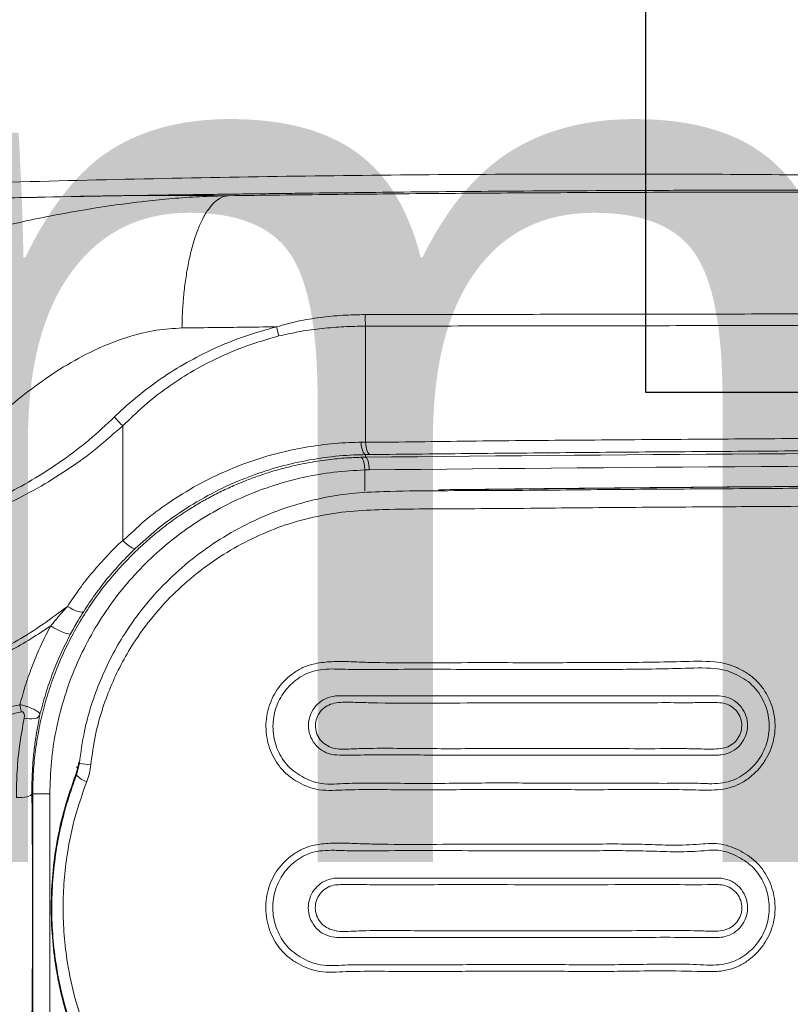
# Model space of a CAD drawing. Header units: millimetres. Extents: x 69081 to 158617, y -37521 to -9534.
# Tile 165 of 256: x 113627 to 113652, y -20041 to -20010. Entities that reach past the tile are written whole.
import ezdxf
from ezdxf.enums import TextEntityAlignment as Align

# ---------------------------------------------------------------- set-up
doc = ezdxf.new("R2010")
doc.units = ezdxf.units.MM
doc.layers.add('ARCH_wyposażenie', color=8, linetype='Continuous', lineweight=9)
for name, color, linetype in [('F-BIL', 1, 'Continuous'), ('F-BIL-OP', 3, 'Continuous'), ('F-BIL-TA', 1, 'Continuous'), ('JS_DACH', 3, 'Continuous'), ('R-----OP', 1, 'Continuous')]:
    doc.layers.add(name, color=color, linetype=linetype)
doc.styles.add('SIMPLEX', font='simplex', dxfattribs={"width": 0.85})
doc.styles.add('SŁAWKA', font='simplex.shx', dxfattribs={"height": 12.5})

# ---------------------------------------------------------------- blocks, each defined once
blk = doc.blocks.new('MASZYNA MYJĄCA')
at = {"layer": 'ARCH_wyposażenie'}
for p, q in [((-14.518, -69.929), (-18.182, -69.929)), ((-14.126, -69.785), (-14.124, -69.929)), ((-14.042, -69.929), (-14.124, -69.929)), ((-14.04, -70.075), (-14.042, -69.929)), ((-13.642, -69.814), (-13.64, -69.954)), ((-12.975, -69.954), (-13.64, -69.954)), ((-18.162, -72.737), (-17.872, -72.664)), ((-11.411, -77.594), (-15.03, -77.594)), ((-4, -79.058), (-4.378, -78.967)), ((-22.279, -79.225), (-22.256, -80.315)), ((-22.255, -80.045), (-22.276, -79.052)), ((-4.261, -79.056), (-4.211, -79.01)), ((-22.268, -79.786), (-22.268, -79.817)), ((-3.412, -79.9), (3.788, -79.9)), ((-22.216, -81.924), (-22.255, -80.045)), ((-3.412, -80.441), (-3.412, -80.467)), ((3.788, -80.441), (-3.412, -80.441))]:
    blk.add_line(p, q, dxfattribs=at)
for points in [[(-14.518, -69.929), (-14.439, -69.921), (-14.365, -69.91), (-14.299, -69.895), (-14.241, -69.876), (-14.194, -69.856), (-14.158, -69.833), (-14.135, -69.81), (-14.126, -69.785)], [(-14.516, -70.073), (-14.437, -70.065), (-14.364, -70.053), (-14.297, -70.038), (-14.239, -70.02), (-14.192, -70), (-14.157, -69.977), (-14.134, -69.954), (-14.124, -69.929)], [(-13.642, -69.814), (-13.719, -69.817), (-13.792, -69.824), (-13.86, -69.835), (-13.92, -69.849), (-13.97, -69.867), (-14.008, -69.886), (-14.032, -69.907), (-14.042, -69.929)], [(-11.411, -77.594), (-11.35, -77.531), (-11.294, -77.468), (-11.246, -77.407), (-11.207, -77.351), (-11.177, -77.301), (-11.159, -77.259), (-11.153, -77.227), (-11.159, -77.205)], [(-9.332, -79.346), (-9.28, -79.262), (-9.235, -79.178), (-9.198, -79.096), (-9.171, -79.021), (-9.154, -78.954), (-9.148, -78.899), (-9.154, -78.857), (-9.171, -78.831)], [(-8.716, -79.873), (-8.658, -79.774), (-8.602, -79.67), (-8.552, -79.566), (-8.51, -79.469), (-8.478, -79.384), (-8.459, -79.316), (-8.453, -79.268), (-8.461, -79.243)], [(-4, -79.058), (-4.006, -79.063), (-4.024, -79.08)], [(-5.915, -80.212), (-5.872, -80.234), (-5.834, -80.272), (-5.805, -80.325), (-5.785, -80.39), (-5.774, -80.464), (-5.774, -80.544), (-5.785, -80.627), (-5.805, -80.709)], [(-3.292, -80.954), (-3.29, -80.867), (-3.294, -80.78), (-3.303, -80.697), (-3.318, -80.622), (-3.337, -80.559), (-3.36, -80.511), (-3.385, -80.48), (-3.412, -80.467)]]:
    blk.add_lwpolyline(points, dxfattribs=at)
for centre, radius, start, end in [((-18.406, -66.595), 3.342, 267.5553, 273.8546), ((-7.53, -78.336), 3.215, 348.6756, 355.1567), ((-18.981, -62.819), 21.771, 312.0336, 312.1238), ((-4.477, -78.531), 0.71, 312.1359, 343.3383), ((-6.345, -79.886), 0.969, 277.0974, 290.6247)]:
    blk.add_arc(centre, radius, start, end, dxfattribs=at)
for centre, major_axis, ratio in [((-10.015, -35.335), (0, 120.4), 0.034921), ((-9.615, -35.335), (0, 120), 0.035037)]:
    blk.add_ellipse(centre, major_axis=major_axis, ratio=ratio, start_param=1.635576, end_param=1.862232, dxfattribs=at)
for points, knots in [([(-18.549, -69.934), (-18.55, -68.807), (-18.553, -66.553), (-18.558, -63.135), (-18.563, -59.693), (-18.57, -56.226), (-18.576, -52.735), (-18.583, -49.122), (-18.589, -45.392), (-18.593, -41.971), (-18.596, -38.97), (-18.599, -36.39), (-18.596, -34.67), (-18.594, -33.81)], [0, 0, 0, 0, 0.09628, 0.192646, 0.288966, 0.385287, 0.481949, 0.578611, 0.683736, 0.78886, 0.859235, 0.92962, 1, 1, 1, 1]), ([(-18.17, -33.812), (-18.172, -34.244), (-18.177, -35.478), (-18.185, -37.514), (-18.193, -40.153), (-18.199, -43.025), (-18.203, -46.128), (-18.205, -49.363), (-18.205, -52.726), (-18.203, -56.217), (-18.199, -59.674), (-18.194, -63.167), (-18.19, -66.405), (-18.182, -69.111), (-18.182, -69.929), (-18.182, -69.929)], [0, 0, 0, 0, 0.035414, 0.101007, 0.166599, 0.251523, 0.336461, 0.421385, 0.517855, 0.614368, 0.710881, 0.807352, 0.903676, 1, 1, 1, 1, 1]), ([(-22.303, -74.259), (-22.317, -73.178), (-22.344, -71.015), (-22.374, -67.727), (-22.397, -64.405), (-22.411, -61.047), (-22.417, -57.656), (-22.413, -54.27), (-22.401, -50.9), (-22.38, -47.555), (-22.35, -44.206), (-22.311, -40.853), (-22.264, -37.495), (-22.224, -35.254), (-22.204, -34.131)], [0, 0, 0, 0, 0.084035, 0.16814, 0.252386, 0.336903, 0.421733, 0.506721, 0.589286, 0.671615, 0.753763, 0.8358, 0.917793, 1, 1, 1, 1]), ([(-13.191, -42.746), (-13.187, -43.901), (-13.179, -46.212), (-13.163, -49.526), (-13.145, -52.691), (-13.124, -55.705), (-13.101, -58.709), (-13.075, -61.7), (-13.046, -64.677), (-13.025, -66.641), (-13.014, -67.623)], [0, 0, 0, 0, 0.136771, 0.273667, 0.394324, 0.515002, 0.635658, 0.757098, 0.87856, 1, 1, 1, 1]), ([(-4.378, -78.967), (-4.718, -78.921), (-5.335, -78.838), (-6.207, -78.601), (-6.995, -78.315), (-7.753, -77.962), (-8.556, -77.497), (-9.381, -76.897), (-10.198, -76.146), (-10.92, -75.315), (-11.539, -74.414), (-12.054, -73.457), (-12.457, -72.462), (-12.74, -71.439), (-12.915, -70.401), (-12.994, -68.625), (-12.978, -66.174), (-13.018, -63.009), (-13.038, -59.888), (-13.06, -56.759), (-13.078, -53.626), (-13.094, -50.259), (-13.108, -46.658), (-13.115, -44.099), (-13.118, -42.819)], [0, 0, 0, 0, 0.02465, 0.044815, 0.065067, 0.085326, 0.105499, 0.13271, 0.160018, 0.187243, 0.214333, 0.241501, 0.268593, 0.294934, 0.32135, 0.347703, 0.429332, 0.507026, 0.58472, 0.661423, 0.73814, 0.814843, 0.907421, 1, 1, 1, 1]), ([(-12.547, -42.873), (-12.544, -44.158), (-12.538, -46.729), (-12.524, -50.347), (-12.507, -53.731), (-12.489, -56.88), (-12.468, -60.023), (-12.447, -63.16), (-12.41, -66.285), (-12.417, -68.7), (-12.352, -70.422), (-12.193, -71.453), (-11.925, -72.453), (-11.539, -73.408), (-11.055, -74.312), (-10.472, -75.162), (-9.794, -75.946), (-9.026, -76.655), (-8.251, -77.222), (-7.496, -77.659), (-6.785, -77.993), (-6.045, -78.262), (-5.226, -78.486), (-4.646, -78.564), (-4.327, -78.607)], [0, 0, 0, 0, 0.094517, 0.189035, 0.267346, 0.345671, 0.423982, 0.503306, 0.58263, 0.661925, 0.688717, 0.715557, 0.742305, 0.768415, 0.794597, 0.820704, 0.846853, 0.87308, 0.899214, 0.918493, 0.937857, 0.957214, 0.976485, 1, 1, 1, 1]), ([(-14.518, -69.929), (-14.518, -69.929), (-14.518, -68.784), (-14.557, -66.664), (-14.58, -63.308), (-14.608, -59.963), (-14.631, -56.597), (-14.651, -53.231), (-14.667, -49.86), (-14.681, -46.474), (-14.687, -44.206), (-14.69, -43.072)], [0, 0, 0, 0, 0, 0.125415, 0.250831, 0.376667, 0.502504, 0.626674, 0.750843, 0.875422, 1, 1, 1, 1]), ([(-14.303, -43.037), (-14.299, -44.163), (-14.293, -46.414), (-14.279, -49.783), (-14.262, -53.144), (-14.242, -56.501), (-14.218, -59.847), (-14.191, -63.182), (-14.16, -66.499), (-14.137, -68.69), (-14.126, -69.785)], [0, 0, 0, 0, 0.12417, 0.24834, 0.372918, 0.497497, 0.622912, 0.748327, 0.874163, 1, 1, 1, 1]), ([(-22.582, -85.923), (-22.595, -85.523), (-22.664, -83.524), (-22.816, -78.326), (-22.966, -70.326), (-23.005, -61.171), (-22.938, -52.464), (-22.813, -46.958), (-22.75, -44.205)], [0, 0, 0, 0, 0.02876, 0.143801, 0.373909, 0.604018, 0.802009, 1, 1, 1, 1]), ([(-13.017, -66.942), (-13.026, -66.137), (-13.046, -64.333), (-13.074, -61.494), (-13.101, -58.436), (-13.125, -55.346), (-13.146, -52.227), (-13.162, -49.509), (-13.171, -47.831), (-13.174, -47.207)], [0, 0, 0, 0, 0.125018, 0.280381, 0.436212, 0.592043, 0.749248, 0.906573, 1, 1, 1, 1]), ([(-22.478, -55.745), (-22.478, -56.513), (-22.478, -58.05), (-22.472, -61.115), (-22.455, -64.603), (-22.427, -67.908), (-22.402, -70.279), (-22.388, -71.46), (-22.381, -72.051)], [0, 0, 0, 0, 0.140471, 0.28095, 0.562071, 0.781003, 0.890504, 1, 1, 1, 1]), ([(-7.556, -66.528), (-7.555, -66.112), (-7.551, -64.994), (-7.554, -63.167), (-7.556, -61.397), (-7.585, -59.977), (-7.615, -59.142), (-7.532, -58.548), (-7.405, -58.206), (-7.235, -57.886), (-7.012, -57.595), (-6.728, -57.357), (-6.416, -57.179), (-6.09, -57.061), (-5.761, -56.999), (-5.425, -56.993), (-5.09, -57.041), (-4.769, -57.144), (-4.468, -57.297), (-4.197, -57.5), (-3.959, -57.745), (-3.76, -58.028), (-3.611, -58.358), (-3.538, -58.723), (-3.522, -59.245), (-3.56, -60.34), (-3.537, -62.004), (-3.543, -64.088), (-3.556, -66.16), (-3.521, -68.222), (-3.554, -69.725), (-3.533, -70.678), (-3.508, -71.086), (-3.539, -71.473), (-3.654, -71.822), (-3.813, -72.13), (-4.015, -72.416), (-4.265, -72.654), (-4.55, -72.836), (-4.857, -72.972), (-5.187, -73.055), (-5.528, -73.085), (-5.866, -73.058), (-6.19, -72.98), (-6.494, -72.851), (-6.775, -72.678), (-7.021, -72.461), (-7.235, -72.205), (-7.407, -71.911), (-7.535, -71.524), (-7.589, -71.06), (-7.594, -70.531), (-7.565, -70.001), (-7.536, -68.671), (-7.547, -67.51), (-7.556, -66.528)], [0, 0, 0, 0, 0.03427, 0.091929, 0.149588, 0.178429, 0.207244, 0.217002, 0.226779, 0.236488, 0.246173, 0.255986, 0.265812, 0.274551, 0.283292, 0.292111, 0.300929, 0.309761, 0.318593, 0.327504, 0.336423, 0.345738, 0.355038, 0.365283, 0.375565, 0.397206, 0.454005, 0.510684, 0.567363, 0.624047, 0.680723, 0.692103, 0.703485, 0.714765, 0.72431, 0.733874, 0.743445, 0.752993, 0.761782, 0.770571, 0.779626, 0.788682, 0.797416, 0.806151, 0.814839, 0.823528, 0.83235, 0.841178, 0.85065, 0.860117, 0.874734, 0.889429, 0.904214, 0.918954, 1, 1, 1, 1]), ([(-3.736, -59.267), (-3.736, -59.267), (-3.733, -59.223), (-3.727, -59.013), (-3.738, -58.74), (-3.801, -58.4), (-3.937, -58.105), (-4.116, -57.852), (-4.331, -57.631), (-4.575, -57.448), (-4.846, -57.311), (-5.135, -57.219), (-5.435, -57.177), (-5.737, -57.184), (-6.032, -57.239), (-6.323, -57.345), (-6.602, -57.504), (-6.856, -57.718), (-7.055, -57.981), (-7.207, -58.27), (-7.325, -58.577), (-7.404, -59.145), (-7.368, -59.961), (-7.342, -61.377), (-7.336, -63.144), (-7.335, -64.971), (-7.339, -66.088), (-7.34, -66.504)], [0, 0, 0, 0, 0.000001, 0.013544, 0.039561, 0.065465, 0.088308, 0.111201, 0.133375, 0.155525, 0.177369, 0.199213, 0.220979, 0.242748, 0.264299, 0.285847, 0.310036, 0.334178, 0.358267, 0.38242, 0.406609, 0.430715, 0.509524, 0.588386, 0.747069, 0.90575, 1, 1, 1, 1]), ([(-1.824, -66.529), (-1.823, -66.232), (-1.821, -65.307), (-1.809, -63.748), (-1.833, -62.197), (-1.814, -60.99), (-1.775, -60.131), (-1.81, -59.448), (-1.852, -58.944), (-1.815, -58.616), (-1.711, -58.303), (-1.566, -58.008), (-1.385, -57.733), (-1.161, -57.492), (-0.893, -57.297), (-0.594, -57.143), (-0.27, -57.039), (0.069, -56.99), (0.409, -56.999), (0.741, -57.062), (1.057, -57.178), (1.35, -57.344), (1.61, -57.558), (1.838, -57.814), (2.024, -58.108), (2.158, -58.464), (2.214, -58.864), (2.193, -59.595), (2.172, -60.627), (2.206, -62.212), (2.194, -64.043), (2.184, -66.116), (2.217, -68.177), (2.186, -69.685), (2.207, -70.646), (2.232, -71.064), (2.199, -71.459), (2.085, -71.811), (1.927, -72.121), (1.726, -72.407), (1.477, -72.646), (1.193, -72.83), (0.889, -72.969), (0.558, -73.057), (0.216, -73.09), (-0.123, -73.067), (-0.448, -72.993), (-0.754, -72.868), (-1.036, -72.697), (-1.283, -72.483), (-1.5, -72.228), (-1.674, -71.935), (-1.8, -71.558), (-1.854, -71.112), (-1.859, -70.61), (-1.832, -70.108), (-1.802, -68.752), (-1.814, -67.556), (-1.824, -66.529)], [0, 0, 0, 0, 0.024456, 0.07606, 0.127663, 0.150923, 0.174186, 0.197389, 0.206222, 0.215015, 0.223842, 0.232682, 0.241405, 0.250109, 0.258834, 0.267562, 0.276567, 0.285572, 0.294401, 0.303229, 0.312048, 0.320867, 0.329768, 0.338676, 0.348121, 0.357554, 0.369028, 0.380544, 0.416608, 0.452692, 0.509339, 0.565987, 0.622638, 0.679283, 0.690969, 0.702656, 0.714238, 0.723745, 0.733268, 0.742809, 0.75233, 0.761063, 0.769794, 0.778879, 0.787965, 0.796719, 0.805474, 0.814175, 0.822877, 0.831707, 0.840543, 0.850058, 0.859568, 0.87341, 0.887326, 0.901329, 0.915289, 1, 1, 1, 1]), ([(1.995, -59.246), (1.995, -59.246), (1.999, -59.113), (2.006, -58.859), (1.958, -58.495), (1.837, -58.177), (1.67, -57.915), (1.466, -57.685), (1.232, -57.492), (0.968, -57.343), (0.685, -57.239), (0.387, -57.182), (0.082, -57.175), (-0.222, -57.219), (-0.513, -57.312), (-0.781, -57.45), (-1.022, -57.624), (-1.222, -57.841), (-1.384, -58.09), (-1.516, -58.357), (-1.615, -58.641), (-1.642, -58.937), (-1.594, -59.419), (-1.568, -60.097), (-1.605, -60.961), (-1.623, -62.172), (-1.598, -63.725), (-1.612, -65.283), (-1.614, -66.208), (-1.614, -66.505)], [0, 0, 0, 0, 0, 0.028916, 0.057719, 0.080805, 0.103931, 0.12611, 0.148265, 0.170091, 0.191918, 0.21374, 0.235564, 0.257827, 0.280085, 0.301711, 0.323322, 0.34482, 0.366376, 0.388608, 0.410803, 0.432605, 0.454574, 0.518963, 0.583508, 0.64804, 0.790333, 0.932629, 1, 1, 1, 1]), ([(-6.504, -58.775), (-6.504, -58.775), (-6.504, -58.77), (-6.499, -58.662), (-6.457, -58.444), (-6.285, -58.167), (-6.03, -57.963), (-5.724, -57.86), (-5.408, -57.863), (-5.115, -57.966), (-4.868, -58.159), (-4.701, -58.416), (-4.637, -58.655), (-4.635, -58.789), (-4.635, -58.829), (-4.635, -58.829)], [0, 0, 0, 0, 0.000002, 0.0045466, 0.1142682, 0.2241476, 0.3345394, 0.4417563, 0.5458799, 0.6483911, 0.7509959, 0.8584431, 0.9594955, 0.999998, 1, 1, 1, 1]), ([(-6.288, -66.008), (-6.274, -67.27), (-6.257, -68.714), (-6.301, -70.32), (-6.312, -70.761), (-6.231, -71.094), (-6.093, -71.291), (-5.908, -71.434), (-5.688, -71.511), (-5.448, -71.516), (-5.212, -71.438), (-5.015, -71.283), (-4.884, -71.071), (-4.824, -70.829), (-4.815, -70.576), (-4.831, -70.321), (-4.859, -69.48), (-4.83, -68.05), (-4.841, -66.021), (-4.837, -63.98), (-4.837, -62.611), (-4.837, -61.493), (-4.834, -60.781), (-4.843, -59.89), (-4.824, -59.252), (-4.814, -58.814), (-4.885, -58.478), (-5.021, -58.275), (-5.213, -58.126), (-5.441, -58.046), (-5.686, -58.044), (-5.923, -58.126), (-6.12, -58.284), (-6.253, -58.502), (-6.31, -58.841), (-6.289, -59.272), (-6.29, -60.315), (-6.289, -61.876), (-6.288, -63.949), (-6.288, -65.321), (-6.288, -66.008)], [0, 0, 0, 0, 0.133627, 0.152864, 0.172041, 0.180641, 0.188955, 0.196737, 0.204363, 0.2122, 0.220547, 0.229116, 0.237658, 0.246537, 0.255548, 0.264713, 0.273807, 0.345476, 0.417145, 0.488814, 0.560483, 0.560699, 0.605657, 0.634853, 0.653515, 0.672129, 0.68024, 0.688611, 0.696649, 0.704602, 0.712645, 0.720931, 0.729501, 0.738076, 0.746655, 0.764747, 0.782844, 0.855221, 0.927611, 1, 1, 1, 1]), ([(-0.748, -58.773), (-0.748, -58.773), (-0.746, -58.715), (-0.727, -58.554), (-0.623, -58.292), (-0.401, -58.047), (-0.112, -57.894), (0.203, -57.846), (0.512, -57.903), (0.784, -58.055), (0.993, -58.286), (1.107, -58.557), (1.129, -58.739), (1.126, -58.822), (1.126, -58.822)], [0, 0, 0, 0, 0.000002, 0.059062, 0.170659, 0.284486, 0.391378, 0.497127, 0.600636, 0.703787, 0.808219, 0.915826, 0.999998, 1, 1, 1, 1]), ([(0.917, -61.821), (0.907, -61.013), (0.895, -60.116), (0.925, -59.129), (0.934, -58.867), (0.909, -58.61), (0.816, -58.376), (0.65, -58.196), (0.44, -58.077), (0.2, -58.033), (-0.044, -58.07), (-0.269, -58.189), (-0.441, -58.382), (-0.528, -58.595), (-0.545, -58.788), (-0.537, -59.376), (-0.544, -60.389), (-0.539, -62.563), (-0.54, -64.981), (-0.543, -67.633), (-0.534, -69.39), (-0.547, -70.468), (-0.538, -70.91), (-0.477, -71.113), (-0.338, -71.308), (-0.148, -71.447), (0.074, -71.52), (0.316, -71.519), (0.552, -71.435), (0.748, -71.275), (0.891, -71.033), (0.947, -70.726), (0.931, -70.386), (0.89, -69.481), (0.928, -68.007), (0.914, -65.957), (0.918, -63.896), (0.918, -62.513), (0.917, -61.821)], [0, 0, 0, 0, 0.08435, 0.093468, 0.10258, 0.111607, 0.120026, 0.128183, 0.136189, 0.144189, 0.15236, 0.160653, 0.169507, 0.178334, 0.183923, 0.189542, 0.239364, 0.289187, 0.416309, 0.492981, 0.569653, 0.60309, 0.608291, 0.616885, 0.625248, 0.633073, 0.640743, 0.648622, 0.657025, 0.66566, 0.674267, 0.68621, 0.698432, 0.710672, 0.783004, 0.855336, 0.927668, 1, 1, 1, 1]), ([(-6.503, -66.032), (-6.503, -65.348), (-6.504, -63.98), (-6.503, -61.867), (-6.504, -60.255), (-6.504, -59.026), (-6.504, -58.775), (-6.504, -58.775)], [0, 0, 0, 0, 0.285979, 0.571955, 0.857974, 0.999999, 1, 1, 1, 1]), ([(-0.749, -70.785), (-0.749, -70.785), (-0.749, -70.445), (-0.749, -69.446), (-0.749, -67.652), (-0.749, -65.008), (-0.749, -63.061), (-0.749, -61.365), (-0.749, -60.412), (-0.749, -59.375), (-0.748, -58.84), (-0.748, -58.773), (-0.748, -58.773)], [0, 0, 0, 0, 0, 0.081545, 0.263567, 0.445588, 0.747324, 0.74735, 0.865652, 0.983942, 1, 1, 1, 1, 1]), ([(-4.635, -58.829), (-4.635, -58.829), (-4.635, -59.165), (-4.635, -60.187), (-4.635, -61.924), (-4.635, -63.997), (-4.638, -66.044), (-4.629, -68.067), (-4.657, -69.691), (-4.62, -70.576), (-4.637, -70.839), (-4.637, -70.839)], [0, 0, 0, 0, 0, 0.080492, 0.256373, 0.4265, 0.596627, 0.766745, 0.936865, 1, 1, 1, 1, 1]), ([(1.126, -58.822), (1.126, -58.822), (1.129, -59.024), (1.12, -60.018), (1.123, -61.029), (1.126, -61.843)], [0, 0, 0, 0, 0.000002, 0.194799, 1, 1, 1, 1]), ([(-7.347, -70.839), (-7.347, -70.839), (-7.358, -70.92), (-7.349, -71.192), (-7.312, -71.5), (-7.211, -71.807), (-7.057, -72.068), (-6.865, -72.299), (-6.644, -72.495), (-6.393, -72.651), (-6.121, -72.767), (-5.831, -72.837), (-5.529, -72.862), (-5.224, -72.837), (-4.927, -72.763), (-4.651, -72.641), (-4.394, -72.479), (-4.17, -72.264), (-3.989, -72.006), (-3.843, -71.728), (-3.734, -71.403), (-3.707, -71.033), (-3.735, -70.636), (-3.758, -69.691), (-3.723, -68.194), (-3.762, -66.135), (-3.744, -64.064), (-3.752, -61.985), (-3.735, -60.371), (-3.751, -59.479), (-3.736, -59.267), (-3.736, -59.267)], [0, 0, 0, 0, 0.0000004, 0.0195458, 0.0390543, 0.0564868, 0.0739339, 0.090432, 0.1069164, 0.1230467, 0.139177, 0.1553752, 0.1715729, 0.1883893, 0.2052026, 0.2216002, 0.2379973, 0.2557487, 0.2735526, 0.2916233, 0.3096462, 0.3323642, 0.3553078, 0.3782411, 0.4955383, 0.6128545, 0.7302498, 0.847645, 0.9653369, 0.9999997, 1, 1, 1, 1]), ([(1.988, -71.356), (1.988, -71.356), (2.006, -71.221), (2.023, -70.974), (1.996, -70.582), (1.979, -69.645), (2.007, -68.149), (1.973, -66.091), (1.985, -64.021), (1.992, -62.335), (1.976, -61.042), (1.962, -60.14), (1.976, -59.553), (1.995, -59.246), (1.995, -59.246)], [0, 0, 0, 0, 0, 0.032344, 0.064893, 0.097426, 0.268074, 0.438745, 0.609522, 0.780299, 0.853553, 0.926805, 1, 1, 1, 1, 1]), ([(1.126, -61.843), (1.126, -62.534), (1.126, -63.918), (1.126, -65.983), (1.125, -68.025), (1.127, -69.668), (1.125, -70.563), (1.125, -70.832), (1.125, -70.832)], [0, 0, 0, 0, 0.228555, 0.45711, 0.685669, 0.914231, 0.999999, 1, 1, 1, 1]), ([(-6.502, -70.784), (-6.502, -70.784), (-6.502, -70.544), (-6.504, -68.73), (-6.503, -67.226), (-6.503, -66.032)], [0, 0, 0, 0, 0.000002, 0.206388, 1, 1, 1, 1]), ([(-7.34, -66.504), (-7.344, -67.482), (-7.348, -68.694), (-7.329, -70.146), (-7.347, -70.592), (-7.347, -70.839), (-7.347, -70.839)], [0, 0, 0, 0, 0.676313, 0.838141, 0.999999, 1, 1, 1, 1]), ([(-1.614, -66.505), (-1.617, -67.527), (-1.62, -68.762), (-1.606, -70.214), (-1.615, -70.619), (-1.622, -70.842), (-1.622, -70.842)], [0, 0, 0, 0, 0.706954, 0.853458, 0.999999, 1, 1, 1, 1]), ([(-18.162, -72.737), (-18.162, -72.737), (-18.225, -72.501), (-18.353, -72.065), (-18.463, -71.359), (-18.536, -70.651), (-18.544, -70.173), (-18.549, -69.934)], [0, 0, 0, 0, 0.0000019, 0.2471029, 0.4943583, 0.7471672, 1, 1, 1, 1]), ([(-18.182, -69.929), (-18.182, -69.929), (-18.182, -70.169), (-18.168, -70.61), (-18.114, -71.302), (-18.026, -71.987), (-17.923, -72.438), (-17.872, -72.664)], [0, 0, 0, 0, 0.000002, 0.248507, 0.496997, 0.748557, 1, 1, 1, 1]), ([(-14.516, -70.073), (-14.517, -70.026), (-14.518, -69.979), (-14.518, -69.929), (-14.518, -69.929)], [0, 0, 0, 0, 0.999962, 1, 1, 1, 1]), ([(-14.124, -69.929), (-14.122, -70.051), (-14.112, -70.488), (-14.042, -71.237), (-13.875, -72.168), (-13.626, -73.082), (-13.285, -74.004), (-12.844, -74.922), (-12.323, -75.777), (-11.762, -76.542), (-11.36, -76.984), (-11.159, -77.205)], [0, 0, 0, 0, 0.045799, 0.163783, 0.282187, 0.400587, 0.518564, 0.649508, 0.780446, 0.890225, 1, 1, 1, 1]), ([(-13.64, -69.954), (-13.691, -69.957), (-13.794, -69.962), (-13.925, -69.991), (-14.018, -70.03), (-14.032, -70.06), (-14.04, -70.075)], [0, 0, 0, 0, 0.249998, 0.499998, 0.749995, 1, 1, 1, 1]), ([(-13.64, -69.954), (-13.623, -70.28), (-13.589, -70.933), (-13.419, -71.898), (-13.164, -72.844), (-12.817, -73.759), (-12.386, -74.636), (-11.871, -75.469), (-11.277, -76.251), (-10.609, -76.974), (-9.875, -77.63), (-9.077, -78.214), (-8.224, -78.721), (-7.321, -79.144), (-6.383, -79.478), (-5.412, -79.719), (-4.419, -79.872), (-3.747, -79.891), (-3.412, -79.9)], [0, 0, 0, 0, 0.063104, 0.126274, 0.189422, 0.252527, 0.315313, 0.377929, 0.440869, 0.503526, 0.565826, 0.627781, 0.690255, 0.752387, 0.814193, 0.875752, 0.937921, 1, 1, 1, 1]), ([(-11.411, -77.594), (-11.411, -77.594), (-11.614, -77.351), (-12.047, -76.927), (-12.629, -76.13), (-13.176, -75.252), (-13.65, -74.277), (-14.021, -73.273), (-14.278, -72.298), (-14.438, -71.356), (-14.504, -70.628), (-14.513, -70.199), (-14.516, -70.073)], [0, 0, 0, 0, 0.000001, 0.109504, 0.219015, 0.349907, 0.480807, 0.608295, 0.735786, 0.844956, 0.954127, 1, 1, 1, 1]), ([(-3.412, -80.441), (-3.643, -80.436), (-4.108, -80.427), (-4.803, -80.357), (-5.487, -80.244), (-6.16, -80.087), (-6.82, -79.888), (-7.465, -79.647), (-8.093, -79.364), (-8.703, -79.041), (-9.287, -78.681), (-9.844, -78.286), (-10.374, -77.857), (-10.847, -77.42), (-11.266, -76.985), (-11.638, -76.556), (-11.99, -76.103), (-12.249, -75.73), (-12.425, -75.453), (-12.536, -75.272), (-12.647, -75.084), (-12.755, -74.889), (-12.863, -74.686), (-12.968, -74.476), (-13.072, -74.258), (-13.183, -74.008), (-13.309, -73.704), (-13.451, -73.325), (-13.599, -72.872), (-13.741, -72.354), (-13.871, -71.759), (-13.965, -71.148), (-14.021, -70.575), (-14.034, -70.229), (-14.04, -70.075)], [0, 0, 0, 0, 0.041272, 0.08271, 0.124339, 0.16496, 0.206096, 0.24777, 0.288412, 0.329951, 0.372404, 0.412496, 0.453906, 0.496646, 0.530007, 0.564762, 0.600915, 0.635689, 0.648424, 0.661515, 0.674963, 0.688768, 0.70293, 0.717449, 0.732326, 0.747562, 0.768268, 0.793337, 0.822772, 0.856581, 0.89318, 0.935744, 0.971355, 1, 1, 1, 1]), ([(-4.637, -70.839), (-4.637, -70.839), (-4.637, -70.958), (-4.688, -71.162), (-4.86, -71.438), (-5.111, -71.636), (-5.415, -71.738), (-5.728, -71.735), (-6.014, -71.636), (-6.254, -71.455), (-6.429, -71.205), (-6.491, -70.967), (-6.508, -70.828), (-6.502, -70.784), (-6.502, -70.784)], [0, 0, 0, 0, 0.0000019, 0.1196223, 0.2265149, 0.3353568, 0.4429717, 0.5447685, 0.6435259, 0.7429765, 0.848581, 0.9553848, 0.9999981, 1, 1, 1, 1]), ([(-1.622, -70.842), (-1.622, -70.842), (-1.628, -70.926), (-1.628, -71.206), (-1.588, -71.522), (-1.484, -71.832), (-1.328, -72.093), (-1.133, -72.322), (-0.91, -72.515), (-0.657, -72.669), (-0.382, -72.781), (-0.091, -72.847), (0.212, -72.868), (0.519, -72.838), (0.815, -72.759), (1.089, -72.634), (1.344, -72.469), (1.566, -72.253), (1.751, -71.986), (1.905, -71.686), (1.969, -71.475), (1.988, -71.356), (1.988, -71.356)], [0, 0, 0, 0, 0.000001, 0.064105, 0.128076, 0.183918, 0.239807, 0.292465, 0.345079, 0.396546, 0.448013, 0.499701, 0.551385, 0.605054, 0.658714, 0.710494, 0.762283, 0.818454, 0.874774, 0.937534, 0.999999, 1, 1, 1, 1]), ([(1.125, -70.832), (1.125, -70.832), (1.123, -70.912), (1.079, -71.167), (0.91, -71.426), (0.66, -71.635), (0.354, -71.742), (0.04, -71.743), (-0.248, -71.649), (-0.492, -71.471), (-0.667, -71.225), (-0.742, -70.981), (-0.75, -70.837), (-0.749, -70.785), (-0.749, -70.785)], [0, 0, 0, 0, 0.000003, 0.115761, 0.222908, 0.331965, 0.439558, 0.541002, 0.639273, 0.738086, 0.843112, 0.9485, 0.999998, 1, 1, 1, 1]), ([(-22.381, -72.051), (-22.377, -72.331), (-22.37, -72.89), (-22.359, -73.713), (-22.348, -74.515), (-22.338, -75.277), (-22.328, -75.989), (-22.318, -76.655), (-22.309, -77.276), (-22.301, -77.806), (-22.295, -78.248), (-22.289, -78.616), (-22.284, -78.946), (-22.28, -79.132), (-22.279, -79.225)], [0, 0, 0, 0, 0.088517, 0.1770075, 0.2681485, 0.3592875, 0.4467274, 0.5341666, 0.624241, 0.7143184, 0.7850503, 0.8557862, 0.9278845, 1, 1, 1, 1]), ([(-18.161, -72.738), (-18.157, -73.116), (-18.145, -74.116), (-18.133, -75.109), (-18.126, -75.728)], [0, 0, 0, 0, 0.377519, 1, 1, 1, 1]), ([(-15.314, -77.86), (-15.328, -77.845), (-15.559, -77.608), (-15.985, -77.129), (-16.545, -76.38), (-17.043, -75.581), (-17.489, -74.705), (-17.877, -73.759), (-18.066, -73.08), (-18.161, -72.738)], [0, 0, 0, 0, 0.010271, 0.165746, 0.321228, 0.481117, 0.641014, 0.819791, 1, 1, 1, 1]), ([(-17.872, -72.664), (-17.774, -73.005), (-17.578, -73.69), (-17.18, -74.62), (-16.733, -75.46), (-16.242, -76.213), (-15.677, -76.937), (-15.254, -77.37), (-15.03, -77.594), (-15.03, -77.594)], [0, 0, 0, 0, 0.1858786, 0.3734343, 0.5277151, 0.6819853, 0.8410006, 0.9999989, 1, 1, 1, 1]), ([(-22.276, -79.052), (-22.283, -78.756), (-22.319, -77.153), (-22.31, -75.559), (-22.303, -74.259)], [0, 0, 0, 0, 0.184552, 1, 1, 1, 1]), ([(-18.126, -75.728), (-18.298, -75.723), (-18.648, -75.715), (-19.169, -75.675), (-19.686, -75.612), (-20.187, -75.526), (-20.657, -75.416), (-21.083, -75.285), (-21.455, -75.136), (-21.763, -74.972), (-22.004, -74.798), (-22.173, -74.618), (-22.278, -74.438), (-22.295, -74.318), (-22.303, -74.259)], [0, 0, 0, 0, 0.077516, 0.158027, 0.241106, 0.326221, 0.412748, 0.5, 0.587252, 0.67378, 0.758894, 0.841973, 0.922484, 1, 1, 1, 1]), ([(-11.062, -92.95), (-11.419, -92.823), (-12.13, -92.572), (-13.153, -92.097), (-14.133, -91.56), (-15.077, -90.951), (-15.978, -90.274), (-16.821, -89.543), (-17.573, -88.791), (-18.223, -88.043), (-18.774, -87.316), (-19.239, -86.618), (-19.629, -85.952), (-19.994, -85.259), (-20.326, -84.538), (-20.618, -83.796), (-20.898, -82.987), (-21.158, -82.104), (-21.4, -81.132), (-21.614, -80.146), (-21.808, -79.117), (-21.986, -78.027), (-22.12, -76.994), (-22.216, -76.037), (-22.28, -75.17), (-22.295, -74.565), (-22.303, -74.259)], [0, 0, 0, 0, 0.0454497, 0.09048, 0.1351682, 0.179455, 0.2252366, 0.2703576, 0.3132349, 0.3527599, 0.3891867, 0.4228518, 0.4540456, 0.4831988, 0.5197041, 0.5541789, 0.5872697, 0.6358474, 0.6844787, 0.7339664, 0.7845996, 0.8366103, 0.8897101, 0.9256637, 0.9622914, 1, 1, 1, 1]), ([(-18.126, -75.728), (-18.11, -76), (-18.078, -76.545), (-17.881, -77.345), (-17.601, -78.121), (-17.206, -78.951), (-16.687, -79.817), (-16.046, -80.699), (-15.264, -81.632), (-14.353, -82.599), (-13.344, -83.605), (-12.388, -84.577), (-11.799, -85.234), (-11.51, -85.557)], [0, 0, 0, 0, 0.068654, 0.137117, 0.205758, 0.274508, 0.36573, 0.455406, 0.543136, 0.664712, 0.781007, 0.892636, 1, 1, 1, 1]), ([(-11.159, -77.205), (-11.008, -77.357), (-10.705, -77.663), (-10.218, -78.083), (-9.709, -78.477), (-9.35, -78.713), (-9.171, -78.831)], [0, 0, 0, 0, 0.248053, 0.496126, 0.748059, 1, 1, 1, 1]), ([(-15.314, -77.86), (-15.266, -77.818), (-15.169, -77.734), (-15.077, -77.641), (-15.03, -77.594)], [0, 0, 0, 0, 0.499999, 1, 1, 1, 1]), ([(-15.03, -77.594), (-15.03, -77.594), (-14.8, -77.881), (-14.32, -78.393), (-13.692, -79.27), (-13.12, -80.172), (-12.602, -81.146), (-12.146, -82.176), (-11.762, -83.267), (-11.456, -84.381), (-11.324, -85.137), (-11.258, -85.515)], [0, 0, 0, 0, 0.000001, 0.116708, 0.233421, 0.352777, 0.472139, 0.60263, 0.733128, 0.86656, 1, 1, 1, 1]), ([(-9.332, -79.346), (-9.517, -79.221), (-9.889, -78.971), (-10.421, -78.552), (-10.927, -78.087), (-11.263, -77.78), (-11.411, -77.594), (-11.411, -77.594)], [0, 0, 0, 0, 0.24804, 0.496072, 0.748045, 0.999998, 1, 1, 1, 1]), ([(-11.51, -85.557), (-11.575, -85.194), (-11.706, -84.468), (-12.009, -83.381), (-12.397, -82.304), (-12.859, -81.29), (-13.377, -80.351), (-13.945, -79.483), (-14.582, -78.644), (-15.07, -78.121), (-15.314, -77.86)], [0, 0, 0, 0, 0.130937, 0.261866, 0.395787, 0.529697, 0.645857, 0.762008, 0.88101, 1, 1, 1, 1]), ([(-4.327, -78.607), (-4.237, -78.619), (-4.055, -78.644), (-3.883, -78.704), (-3.796, -78.735)], [0, 0, 0, 0, 0.494748, 1, 1, 1, 1]), ([(-9.171, -78.831), (-9.075, -78.89), (-8.845, -79.033), (-8.603, -79.166), (-8.461, -79.243)], [0, 0, 0, 0, 0.418133, 1, 1, 1, 1]), ([(-4.404, -78.99), (-4.397, -78.99), (-4.364, -78.994), (-4.235, -79.012), (-4.117, -79.05), (-4.024, -79.08)], [0, 0, 0, 0, 0.051214, 0.256137, 1, 1, 1, 1]), ([(-4.404, -78.99), (-4.403, -78.99), (-4.39, -78.991), (-4.377, -78.993), (-4.365, -78.995)], [0, 0, 0, 0, 0.057969, 1, 1, 1, 1]), ([(-3.796, -78.735), (-3.429, -78.865), (-2.689, -79.126), (-1.635, -79.344), (-0.676, -79.458), (0.187, -79.493), (1.058, -79.459), (2.016, -79.343), (3.049, -79.128), (3.764, -78.879), (4.124, -78.754)], [0, 0, 0, 0, 0.145009, 0.291887, 0.396975, 0.502061, 0.610219, 0.718377, 0.858339, 1, 1, 1, 1]), ([(-8.461, -79.243), (-8.262, -79.345), (-7.862, -79.55), (-7.233, -79.81), (-6.585, -80.037), (-6.138, -80.154), (-5.915, -80.212)], [0, 0, 0, 0, 0.24775, 0.495497, 0.74775, 1, 1, 1, 1]), ([(-4.024, -79.08), (-3.67, -79.205), (-2.962, -79.453), (-1.904, -79.686), (-0.873, -79.824), (0.122, -79.87), (1.118, -79.835), (1.79, -79.754), (2.174, -79.69), (2.414, -79.648), (2.903, -79.548), (3.598, -79.367), (4.099, -79.189), (4.349, -79.1)], [0, 0, 0, 0, 0.131471, 0.262942, 0.379011, 0.495496, 0.61198, 0.72805, 0.732129, 0.748445, 0.813728, 0.906864, 1, 1, 1, 1]), ([(4.325, -79.078), (3.952, -79.208), (3.2, -79.469), (2.122, -79.693), (1.128, -79.813), (0.221, -79.851), (-0.694, -79.818), (-1.51, -79.723), (-2.218, -79.593), (-2.82, -79.448), (-3.416, -79.273), (-3.806, -79.13), (-4, -79.058)], [0, 0, 0, 0, 0.139924, 0.281498, 0.386654, 0.49181, 0.59997, 0.70813, 0.780634, 0.853137, 0.926568, 1, 1, 1, 1]), ([(-6.265, -87.633), (-6.293, -87.21), (-6.35, -86.365), (-6.582, -85.087), (-6.929, -83.811), (-7.353, -82.684), (-7.805, -81.719), (-8.254, -80.905), (-8.756, -80.109), (-9.14, -79.6), (-9.332, -79.346)], [0, 0, 0, 0, 0.14579, 0.291574, 0.441735, 0.591887, 0.693071, 0.794253, 0.897128, 1, 1, 1, 1]), ([(-8.716, -79.873), (-8.836, -79.773), (-9.045, -79.598), (-9.246, -79.421), (-9.332, -79.346)], [0, 0, 0, 0, 0.576025, 1, 1, 1, 1]), ([(-8.716, -79.873), (-8.577, -80.082), (-8.3, -80.5), (-7.925, -81.149), (-7.582, -81.814), (-7.193, -82.671), (-6.8, -83.729), (-6.453, -85.004), (-6.216, -86.306), (-6.158, -87.184), (-6.129, -87.623)], [0, 0, 0, 0, 0.0881506, 0.1763017, 0.265344, 0.3543876, 0.5133963, 0.6724132, 0.8362027, 1, 1, 1, 1]), ([(-6.225, -80.847), (-6.44, -80.787), (-6.869, -80.669), (-7.499, -80.441), (-8.118, -80.181), (-8.517, -79.976), (-8.716, -79.873)], [0, 0, 0, 0, 0.248023, 0.496048, 0.748023, 1, 1, 1, 1]), ([(-3.412, -80.441), (-3.412, -80.438), (-3.412, -80.432), (-3.412, -80.398), (-3.412, -80.342), (-3.412, -80.265), (-3.412, -80.174), (-3.412, -80.078), (-3.412, -79.984), (-3.412, -79.927), (-3.412, -79.9)], [0, 0, 0, 0, 0.112612, 0.235207, 0.365496, 0.499998, 0.634503, 0.764792, 0.887387, 1, 1, 1, 1]), ([(-22.255, -80.045), (-22.246, -80.792), (-22.222, -81.866), (-22.177, -83.303), (-22.148, -84.179), (-22.125, -84.694), (-22.118, -84.862)], [0, 0, 0, 0, 0.453222, 0.680219, 0.896185, 1, 1, 1, 1]), ([(-6.225, -80.847), (-6.223, -80.834), (-6.215, -80.795), (-6.198, -80.727), (-6.171, -80.635), (-6.137, -80.539), (-6.088, -80.419), (-6.029, -80.308), (-5.964, -80.224), (-5.932, -80.216), (-5.915, -80.212)], [0, 0, 0, 0, 0.04214, 0.129496, 0.2168, 0.335723, 0.437367, 0.638778, 0.810908, 1, 1, 1, 1]), ([(-5.915, -80.212), (-5.634, -80.267), (-5.21, -80.35), (-4.599, -80.42), (-4.054, -80.463), (-3.65, -80.466), (-3.412, -80.467)], [0, 0, 0, 0, 0.363086, 0.547689, 0.732282, 1, 1, 1, 1]), ([(-3.412, -80.467), (-3.097, -80.464), (-2.469, -80.458), (-1.492, -80.451), (-0.495, -80.448), (0.454, -80.447), (1.339, -80.449), (2.162, -80.453), (2.982, -80.459), (3.52, -80.464), (3.788, -80.467)], [0, 0, 0, 0, 0.134225, 0.26845, 0.406574, 0.544698, 0.657387, 0.770077, 0.885038, 1, 1, 1, 1]), ([(6.602, -80.847), (6.577, -80.967), (6.527, -81.208), (6.361, -81.621), (6.093, -82.069), (5.714, -82.513), (5.286, -82.895), (4.829, -83.219), (4.242, -83.555), (3.51, -83.872), (2.634, -84.137), (1.673, -84.324), (0.636, -84.421), (-0.465, -84.411), (-1.466, -84.297), (-2.356, -84.109), (-3.133, -83.868), (-3.799, -83.585), (-4.355, -83.279), (-4.808, -82.972), (-5.241, -82.608), (-5.635, -82.178), (-5.934, -81.719), (-6.134, -81.271), (-6.195, -80.988), (-6.225, -80.847)], [0, 0, 0, 0, 0.024632, 0.049275, 0.088106, 0.126987, 0.162517, 0.19818, 0.233768, 0.290527, 0.347543, 0.404416, 0.472291, 0.540384, 0.608253, 0.658822, 0.709495, 0.759992, 0.794639, 0.829354, 0.863952, 0.903098, 0.942196, 0.971109, 1, 1, 1, 1]), ([(-6.004, -80.792), (-6.004, -80.79), (-6.005, -80.782), (-6.004, -80.769), (-5.996, -80.752), (-5.981, -80.736), (-5.952, -80.717), (-5.892, -80.699), (-5.84, -80.705), (-5.805, -80.709)], [0, 0, 0, 0, 0.029623, 0.08782, 0.146236, 0.234945, 0.324164, 0.539288, 1, 1, 1, 1]), ([(-6.004, -80.792), (-5.973, -80.922), (-5.912, -81.182), (-5.717, -81.592), (-5.428, -82.012), (-5.048, -82.406), (-4.632, -82.739), (-4.196, -83.019), (-3.66, -83.299), (-3.018, -83.559), (-2.268, -83.778), (-1.409, -83.95), (-0.443, -84.054), (0.622, -84.064), (1.622, -83.975), (2.549, -83.804), (3.394, -83.563), (4.1, -83.273), (4.666, -82.965), (5.106, -82.668), (5.518, -82.32), (5.884, -81.913), (6.143, -81.503), (6.306, -81.124), (6.356, -80.903), (6.381, -80.792)], [0, 0, 0, 0, 0.028085, 0.056194, 0.094672, 0.133204, 0.167716, 0.202343, 0.236905, 0.287882, 0.339029, 0.390079, 0.459003, 0.52814, 0.59707, 0.654492, 0.712047, 0.769354, 0.804821, 0.840359, 0.875765, 0.913978, 0.952135, 0.976074, 1, 1, 1, 1]), ([(-3.292, -80.954), (-3.531, -80.952), (-4.093, -80.947), (-4.945, -80.868), (-5.517, -80.762), (-5.805, -80.709)], [0, 0, 0, 0, 0.268732, 0.631478, 1, 1, 1, 1])]:
    blk.add_open_spline(points, degree=3, knots=knots, dxfattribs=at)
blk = doc.blocks.new('DYBY-BL5')
at = {"layer": 'F-BIL-TA', "color": 1}
blk.add_lwpolyline([(0, 0), (0, 90), (110, 90), (110, 0)], close=True, dxfattribs=at)
at = {"layer": 'F-BIL-OP', "style": 'SIMPLEX', "width": 0.85}
blk.add_attdef('NR', text='', height=20, dxfattribs=at).set_placement((56, 55), align=Align.CENTER)
at = {"layer": 'F-BIL-OP', "color": 2, "style": 'SIMPLEX', "width": 0.85, "flags": 1}
for tag, p in [('NAZWA', (119, 55)), ('POSADZKA', (119, 12)), ('GRUPA', (119, -27)), ('RODZAJ', (119, -72))]:
    blk.add_attdef(tag, p, '', height=19, dxfattribs=at)
at = {"layer": 'F-BIL-OP', "color": 2, "style": 'SIMPLEX', "width": 0.85}
blk.add_attdef('POW.', text='', height=20, dxfattribs=at).set_placement((56, 12), align=Align.CENTER)
at = {"layer": 'F-BIL-OP', "color": 2, "style": 'SIMPLEX', "width": 0.85, "flags": 1}
blk.add_attdef('POWH.', text='', height=20, dxfattribs=at).set_placement((56, -27), align=Align.CENTER)

msp = doc.modelspace()

# ---------------------------------------------------------------- block references
at = {"layer": 'F-BIL', "xscale": 0.6, "yscale": 0.6, "zscale": 0.6}
msp.add_blockref('DYBY-BL5', (113647.1429, -20021.5353), dxfattribs=at)
at = {"layer": 'JS_DACH', "rotation": 270.0000000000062}
msp.add_blockref('MASZYNA MYJĄCA', (113708.2234, -20037.6197), dxfattribs=at)

# ---------------------------------------------------------------- texts
at = {"layer": 'R-----OP', "insert": (113574.4549, -20006.3591), "char_height": 30, "width": 261.963804, "attachment_point": 1, "style": 'SŁAWKA'}
msp.add_mtext('{\\fArial|b0|i0|c238|p34;\\C251;pom. gosp.}', dxfattribs=at)

doc.saveas('drawing.dxf')
